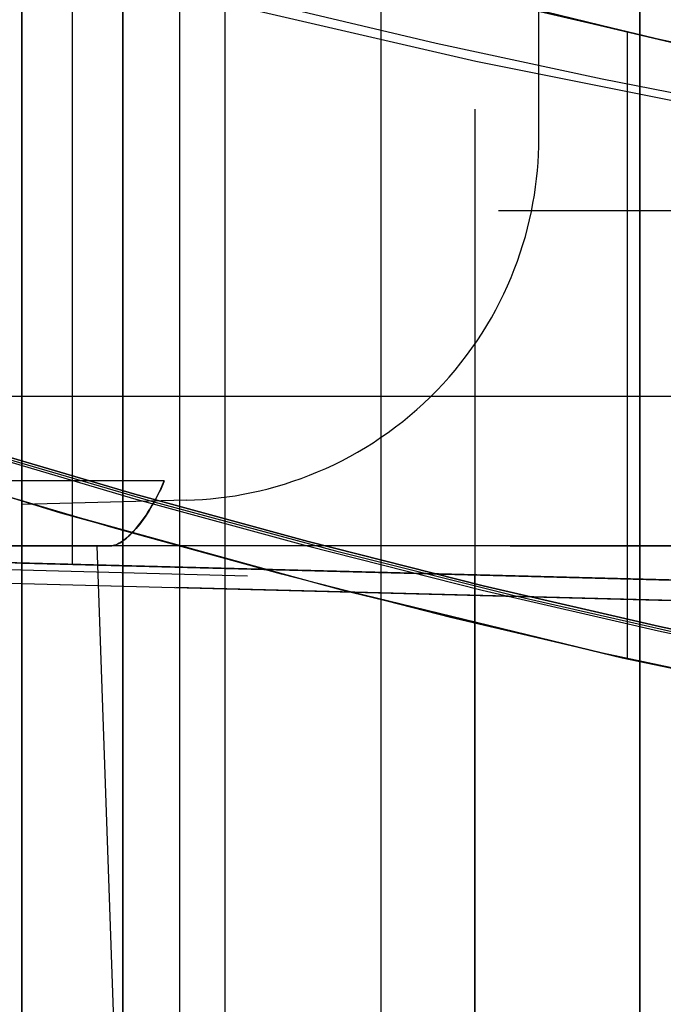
# Model space of a CAD drawing. Header units: millimetres. Extents: x -15 to 7, y 1 to 148.
# Tile 34 of 256: x -5.35 to -4.1, y 8.34 to 10.25. Entities that reach past the tile are written whole.
import ezdxf

# ---------------------------------------------------------------- set-up
doc = ezdxf.new("R2010")
doc.units = ezdxf.units.MM
doc.header["$MEASUREMENT"] = 0
doc.layers.add('Default', color=7, linetype='Continuous', true_color=0x000000)

msp = doc.modelspace()

# ---------------------------------------------------------------- linework, layer by layer
at = {"layer": 'Default', "color": 254, "true_color": 0xcad1ee}
for points in [[(-5.1497, 6.6918), (-5.1497, 71.2156)], [(-4.1497, 6.9472), (-4.1497, 69.7106)], [(-5.1497, 69.6998), (-5.1497, 6.9734)], [(-4.6497, 6.9603), (-4.6497, 69.7052)], [(-4.1497, 7.2489), (-4.1497, 69.3953)], [(-4.1497, 69.08), (-4.1497, 8.1651)], [(-5.345, 9.1977), (-5.345, 68.0382)], [(-5.2473, 9.1952), (-5.2473, 68.0393)], [(-5.1497, 9.1926), (-5.1497, 68.0403)], [(-1.5, 9.823), (-2.0281, 9.8689), (-2.5552, 9.931), (-3.0807, 10.0092), (-3.6038, 10.1035), (-4.1238, 10.2137), (-4.6399, 10.3397), (-5.1515, 10.4813), (-5.6578, 10.6383)], [(-5.6578, 10.6383), (-5.346, 10.5396), (-5.032, 10.4468), (-4.716, 10.3597), (-4.3982, 10.2786), (-4.0786, 10.2035), (-3.7575, 10.1343), (-3.435, 10.0713), (-3.1113, 10.0143), (-2.7866, 9.9634), (-2.4611, 9.9187), (-2.1349, 9.8802), (-1.8082, 9.8478), (-1.4812, 9.8217), (-1.154, 9.8017), (-0.8269, 9.7879), (-0.5, 9.7803)], [(-5.6578, 10.6383), (-5.1346, 10.4764), (-4.6109, 10.3322), (-4.0874, 10.2055), (-3.5649, 10.0959), (-3.0442, 10.0032), (-2.526, 9.9271), (-2.0111, 9.8672), (-1.5, 9.823)], [(-5.6578, 10.6383), (-5.3315, 10.5352), (-5.0048, 10.439), (-4.678, 10.3497), (-4.3512, 10.2672), (-4.0247, 10.1914), (-3.6986, 10.1223), (-3.3731, 10.0599), (-3.0484, 10.0039), (-2.7247, 9.9544), (-2.4022, 9.9113), (-2.081, 9.8744), (-1.7612, 9.8437), (-1.4431, 9.819), (-1.1268, 9.8003), (-0.8124, 9.7875), (-0.5, 9.7803)], [(-5.345, 9.1845), (-5.345, 10.5393)], [(-5.345, 10.5393), (-5.345, 9.1583)], [(-4.345, 10.019), (-4.345, 10.3784)], [(-4.1736, 9.0124), (-4.1736, 10.2252)], [(-4.4686, 10.0763), (-4.4686, 6.7747)], [(-5.0267, 9.3192), (-5.0113, 9.3198), (-4.9958, 9.3207), (-4.9801, 9.322), (-4.9644, 9.3237), (-4.9486, 9.3257), (-4.9327, 9.3281), (-4.9168, 9.3308), (-4.9008, 9.334), (-4.8848, 9.3376), (-4.8688, 9.3415), (-4.8528, 9.3459), (-4.8368, 9.3507), (-4.8208, 9.3559), (-4.8048, 9.3615), (-4.7889, 9.3675), (-4.7731, 9.374), (-4.7573, 9.3808), (-4.7417, 9.3881), (-4.7262, 9.3958), (-4.7108, 9.4039), (-4.6956, 9.4125), (-4.6805, 9.4214), (-4.6656, 9.4307), (-4.651, 9.4405), (-4.6365, 9.4506), (-4.6223, 9.4611), (-4.6083, 9.472), (-4.5946, 9.4832), (-4.5811, 9.4948), (-4.5679, 9.5067), (-4.5551, 9.519), (-4.5425, 9.5316), (-4.5303, 9.5446), (-4.5184, 9.5578), (-4.5069, 9.5713), (-4.4957, 9.5851), (-4.4849, 9.5991), (-4.4745, 9.6134), (-4.4645, 9.6279), (-4.4548, 9.6426), (-4.4456, 9.6575), (-4.4367, 9.6726), (-4.4283, 9.6879), (-4.4202, 9.7033), (-4.4126, 9.7188), (-4.4054, 9.7345), (-4.3986, 9.7503), (-4.3923, 9.7661), (-4.3863, 9.782), (-4.3808, 9.798), (-4.3757, 9.814), (-4.371, 9.83), (-4.3667, 9.846), (-4.3628, 9.8621), (-4.3593, 9.8781), (-4.3562, 9.894), (-4.3535, 9.9099), (-4.3512, 9.9258), (-4.3493, 9.9416), (-4.3477, 9.9573), (-4.3465, 9.9729), (-4.3457, 9.9884), (-4.3452, 10.0038), (-4.345, 10.019)], [(-5.7913, 9.5296), (-5.4407, 9.419), (-5.0896, 9.3162), (-4.7385, 9.2211), (-4.3874, 9.1337), (-4.0366, 9.0539), (-3.6864, 8.9816), (-3.3369, 8.9167), (-2.9884, 8.8591), (-2.6411, 8.8087), (-2.2952, 8.7655), (-1.9508, 8.7292), (-1.6082, 8.6999), (-1.2675, 8.6773), (-0.929, 8.6613), (-0.5927, 8.6518), (-0.2588, 8.6487), (0.0751, 8.6518)], [(-5.7913, 9.5296), (-5.4407, 9.419), (-5.0896, 9.3162), (-4.7385, 9.2211), (-4.3874, 9.1337), (-4.0366, 9.0539), (-3.6864, 8.9816), (-3.3369, 8.9167), (-2.9884, 8.8591), (-2.6411, 8.8087), (-2.2952, 8.7655), (-1.9508, 8.7292), (-1.6082, 8.6999), (-1.2675, 8.6773), (-0.929, 8.6613), (-0.5927, 8.6518), (-0.2588, 8.6487), (0.0751, 8.6518)], [(-5.7899, 9.5337), (-5.4598, 9.4294), (-5.1268, 9.3313), (-4.7909, 9.2394), (-4.4525, 9.1539), (-4.1117, 9.0748), (-3.7686, 9.0023), (-3.4236, 8.9365), (-3.0766, 8.8774), (-2.728, 8.8251), (-2.378, 8.7796), (-2.0267, 8.741), (-1.6744, 8.7094), (-1.3212, 8.6848), (-0.9674, 8.6672), (-0.6132, 8.6566), (-0.2588, 8.6531), (0.0956, 8.6566)], [(0.0956, 8.6566), (-0.2588, 8.6531), (-0.6132, 8.6566), (-0.9674, 8.6672), (-1.3212, 8.6848), (-1.6744, 8.7094), (-2.0267, 8.741), (-2.378, 8.7796), (-2.728, 8.8251), (-3.0766, 8.8774), (-3.4236, 8.9365), (-3.7686, 9.0023), (-4.1117, 9.0748), (-4.4525, 9.1539), (-4.7909, 9.2394), (-5.1268, 9.3313), (-5.4598, 9.4294), (-5.7899, 9.5337)], [(-5.7927, 9.5254), (-5.4624, 9.4211), (-5.1291, 9.3229), (-4.7932, 9.2309), (-4.4546, 9.1454), (-4.1136, 9.0663), (-3.7704, 8.9938), (-3.4251, 8.9279), (-3.078, 8.8688), (-2.7292, 8.8164), (-2.379, 8.7709), (-2.0276, 8.7324), (-1.6751, 8.7007), (-1.3218, 8.6761), (-0.9678, 8.6585), (-0.6134, 8.6479), (-0.2588, 8.6443), (0.0958, 8.6479)], [(-5.7927, 9.5254), (-5.4624, 9.4211), (-5.1291, 9.3229), (-4.7932, 9.2309), (-4.4546, 9.1454), (-4.1136, 9.0663), (-3.7704, 8.9938), (-3.4251, 8.9279), (-3.078, 8.8688), (-2.7292, 8.8164), (-2.379, 8.7709), (-2.0276, 8.7324), (-1.6751, 8.7007), (-1.3218, 8.6761), (-0.9678, 8.6585), (-0.6134, 8.6479), (-0.2588, 8.6443), (0.0958, 8.6479)], [(-1.5, 8.6218), (-2.0478, 8.6683), (-2.5946, 8.7318), (-3.1398, 8.8122), (-3.6825, 8.9094), (-4.2219, 9.0233), (-4.7573, 9.1536), (-5.2879, 9.3003), (-5.8131, 9.463)], [(-0.5, 8.5803), (-0.8368, 8.588), (-1.1737, 8.6021), (-1.5107, 8.6225), (-1.8476, 8.6493), (-2.1841, 8.6826), (-2.5202, 8.7222), (-2.8555, 8.7682), (-3.19, 8.8205), (-3.5234, 8.8791), (-3.8556, 8.944), (-4.1863, 9.0152), (-4.5155, 9.0926), (-4.843, 9.1761), (-5.1685, 9.2657), (-5.4919, 9.3614), (-5.8131, 9.463)], [(-5.8131, 9.463), (-5.2703, 9.2951), (-4.7269, 9.1458), (-4.1837, 9.0146), (-3.6417, 8.9015), (-3.1015, 8.806), (-2.5641, 8.7278), (-2.03, 8.6666), (-1.5, 8.6218)], [(-5.0267, 9.3192), (-5.345, 9.3109)], [(-6.345, 9.2107), (-5.345, 9.1845)], [(-5.345, 9.1977), (-5.345, 7.1584)], [(-5.345, 7.1584), (-5.345, 9.1977)], [(-5.345, 9.1977), (-5.345, 7.1584)], [(-5.345, 7.1584), (-5.345, 9.1977)], [(-5.345, 9.1977), (-1.5, 9.0971)], [(-5.345, 9.1977), (-2.5813, 9.1254)], [(-5.345, 9.1977), (-1.5, 9.0971)], [(-5.1497, 9.1926), (-5.1497, 6.6918)], [(-5.345, 7.4513), (-5.345, 9.1845)], [(-4.4686, 9.1748), (-4.4686, 6.7852)], [(-4.4686, 6.7852), (-4.4686, 9.1748)], [(-4.4686, 9.1748), (-4.4686, 6.7852)], [(-4.4686, 6.7852), (-4.4686, 9.1748)], [(-5.345, 9.1583), (-5.345, 7.5078)], [(-5.345, 9.1583), (-1.5, 9.0576)], [(-4.4686, 6.7474), (-4.4686, 9.1353)], [(-5.345, 7.4363), (-5.345, 8.8015)]]:
    msp.add_lwpolyline(points, dxfattribs=at)
at = {"layer": 'Default', "color": 171, "true_color": 0x8080ff}
for points in [[(-4.9524, 70.4573), (-4.9524, 1.062)], [(-5.0397, 3.37), (-5.0397, 27.5187)]]:
    msp.add_lwpolyline(points, dxfattribs=at)
at = {"layer": 'Default', "color": 254, "true_color": 0xcad1ee, "extrusion": (1, 0, 0)}
for points in [[(13.1109, -96.0645), (13.0266, -96.0655), (12.9415, -96.0683), (12.8558, -96.0731), (12.7695, -96.0799), (12.6826, -96.0888), (12.5953, -96.0997), (12.5075, -96.1128), (12.4195, -96.128), (12.3311, -96.1454), (12.2426, -96.1651), (12.154, -96.187), (12.0653, -96.2112), (11.9767, -96.2378), (11.8883, -96.2666), (11.8001, -96.2978), (11.7122, -96.3313), (11.6247, -96.3672), (11.5377, -96.4055), (11.4513, -96.4461), (11.3656, -96.4891), (11.2807, -96.5343), (11.1966, -96.5819), (11.1135, -96.6318), (11.0315, -96.684), (10.9506, -96.7383), (10.871, -96.7949), (10.7927, -96.8536), (10.7158, -96.9144), (10.6404, -96.9773), (10.5665, -97.0421), (10.4944, -97.1089), (10.4239, -97.1775), (10.3553, -97.248), (10.2885, -97.3202), (10.2236, -97.394), (10.1608, -97.4694), (10.1, -97.5463), (10.0413, -97.6246), (9.9847, -97.7043), (9.9303, -97.7851), (9.8782, -97.8672), (9.8283, -97.9503), (9.7807, -98.0343), (9.7354, -98.1192), (9.6925, -98.2049), (9.6519, -98.2913), (9.6136, -98.3783), (9.5777, -98.4658), (9.5442, -98.5537), (9.513, -98.6419), (9.4841, -98.7303), (9.4576, -98.8189), (9.4334, -98.9076), (9.4115, -98.9962), (9.3918, -99.0847), (9.3744, -99.1731), (9.3591, -99.2612), (9.3461, -99.3489), (9.3351, -99.4362), (9.3263, -99.5231), (9.3195, -99.6094), (9.3147, -99.6951), (9.3119, -99.7802), (9.3109, -99.8645), (9.3119, -99.9489), (9.3147, -100.0339), (9.3195, -100.1197), (9.3263, -100.206), (9.3351, -100.2929), (9.3461, -100.3802), (9.3591, -100.4679), (9.3744, -100.556), (9.3918, -100.6443), (9.4115, -100.7329), (9.4334, -100.8215), (9.4576, -100.9101), (9.4841, -100.9987), (9.513, -101.0872), (9.5442, -101.1754), (9.5777, -101.2633), (9.6136, -101.3508), (9.6519, -101.4378), (9.6925, -101.5242), (9.7354, -101.6099), (9.7807, -101.6948), (9.8283, -101.7788), (9.8782, -101.8619), (9.9303, -101.9439), (9.9847, -102.0248), (10.0413, -102.1045), (10.1, -102.1828), (10.1608, -102.2597), (10.2236, -102.3351), (10.2885, -102.4089), (10.3553, -102.4811), (10.4239, -102.5515), (10.4944, -102.6202), (10.5665, -102.687), (10.6404, -102.7518), (10.7158, -102.8147), (10.7927, -102.8755), (10.871, -102.9342), (10.9506, -102.9908), (11.0315, -103.0451), (11.1135, -103.0973), (11.1966, -103.1471), (11.2807, -103.1947), (11.3656, -103.24), (11.4513, -103.283), (11.5377, -103.3236), (11.6247, -103.3618), (11.7122, -103.3977), (11.8001, -103.4313), (11.8883, -103.4625), (11.9767, -103.4913), (12.0653, -103.5179), (12.154, -103.5421), (12.2426, -103.564), (12.3311, -103.5837), (12.4195, -103.6011), (12.5075, -103.6163), (12.5953, -103.6294), (12.6826, -103.6403), (12.7695, -103.6492), (12.8558, -103.656), (12.9415, -103.6608), (13.0266, -103.6636), (13.1109, -103.6645)], [(13.1109, -102.9564), (13.0423, -102.9557), (12.9731, -102.9534), (12.9033, -102.9495), (12.8331, -102.9439), (12.7624, -102.9367), (12.6914, -102.9278), (12.62, -102.9172), (12.5483, -102.9048), (12.4764, -102.8906), (12.4044, -102.8746), (12.3323, -102.8568), (12.2602, -102.8371), (12.1881, -102.8155), (12.1161, -102.792), (12.0443, -102.7667), (11.9728, -102.7394), (11.9016, -102.7101), (11.8308, -102.679), (11.7606, -102.646), (11.6908, -102.611), (11.6217, -102.5742), (11.5533, -102.5355), (11.4857, -102.4949), (11.419, -102.4525), (11.3532, -102.4082), (11.2884, -102.3622), (11.2247, -102.3144), (11.1621, -102.265), (11.1007, -102.2138), (11.0407, -102.161), (10.9819, -102.1067), (10.9246, -102.0508), (10.8687, -101.9935), (10.8144, -101.9348), (10.7616, -101.8747), (10.7105, -101.8134), (10.661, -101.7508), (10.6133, -101.6871), (10.5672, -101.6223), (10.523, -101.5565), (10.4806, -101.4897), (10.44, -101.4221), (10.4013, -101.3537), (10.3644, -101.2846), (10.3295, -101.2149), (10.2964, -101.1446), (10.2653, -101.0738), (10.2361, -101.0027), (10.2088, -100.9311), (10.1834, -100.8594), (10.1599, -100.7874), (10.1384, -100.7153), (10.1187, -100.6432), (10.1008, -100.5711), (10.0848, -100.499), (10.0706, -100.4272), (10.0582, -100.3555), (10.0476, -100.2841), (10.0387, -100.213), (10.0315, -100.1424), (10.026, -100.0721), (10.0221, -100.0024), (10.0198, -99.9332), (10.019, -99.8645), (10.0198, -99.7959), (10.0221, -99.7267), (10.026, -99.657), (10.0315, -99.5867), (10.0387, -99.516), (10.0476, -99.445), (10.0582, -99.3736), (10.0706, -99.3019), (10.0848, -99.2301), (10.1008, -99.158), (10.1187, -99.0859), (10.1384, -99.0138), (10.1599, -98.9417), (10.1834, -98.8697), (10.2088, -98.7979), (10.2361, -98.7264), (10.2653, -98.6552), (10.2964, -98.5845), (10.3295, -98.5142), (10.3644, -98.4444), (10.4013, -98.3754), (10.44, -98.307), (10.4806, -98.2394), (10.523, -98.1726), (10.5672, -98.1068), (10.6133, -98.042), (10.661, -97.9783), (10.7105, -97.9157), (10.7616, -97.8544), (10.8144, -97.7943), (10.8687, -97.7356), (10.9246, -97.6782), (10.9819, -97.6224), (11.0407, -97.568), (11.1007, -97.5153), (11.1621, -97.4641), (11.2247, -97.4147), (11.2884, -97.3669), (11.3532, -97.3209), (11.419, -97.2766), (11.4857, -97.2342), (11.5533, -97.1936), (11.6217, -97.1549), (11.6908, -97.1181), (11.7606, -97.0831), (11.8308, -97.0501), (11.9016, -97.0189), (11.9728, -96.9897), (12.0443, -96.9624), (12.1161, -96.9371), (12.1881, -96.9136), (12.2602, -96.892), (12.3323, -96.8723), (12.4044, -96.8544), (12.4764, -96.8384), (12.5483, -96.8243), (12.62, -96.8119), (12.6914, -96.8012), (12.7624, -96.7923), (12.8331, -96.7851), (12.9033, -96.7796), (12.9731, -96.7757), (13.0423, -96.7734), (13.1109, -96.7726)], [(12.1558, -33.5946), (9.1845, -31.5625)], [(12.141, -91.9055), (9.1977, -93.9185)], [(8.8015, -31.3322), (12.141, -33.6163)], [(9.1977, -93.9185), (9.1977, -95.7636)], [(9.1977, -96.4552), (9.1977, -99.2488)], [(9.1977, -99.9405), (9.1977, -105.1304)], [(9.1926, -104.2118), (9.1926, -105.1355)], [(9.1845, -31.5625), (9.1845, -20.9334)], [(9.1583, -20.9072), (9.1583, -23.1419)]]:
    msp.add_lwpolyline(points, dxfattribs=at)
at = {"layer": 'Default', "color": 254, "true_color": 0xcad1ee, "extrusion": (1, 1.15695e-16, 1.18292e-16)}
msp.add_lwpolyline([(13.1109, -103.6604), (13.0267, -103.6594), (12.9417, -103.6566), (12.8561, -103.6518), (12.7698, -103.645), (12.6831, -103.6362), (12.5958, -103.6253), (12.5082, -103.6122), (12.4202, -103.597), (12.332, -103.5796), (12.2435, -103.5599), (12.155, -103.538), (12.0665, -103.5139), (11.978, -103.4874), (11.8896, -103.4585), (11.8015, -103.4274), (11.7137, -103.3939), (11.6263, -103.358), (11.5394, -103.3198), (11.4531, -103.2792), (11.3675, -103.2363), (11.2827, -103.1911), (11.1987, -103.1435), (11.1157, -103.0937), (11.0338, -103.0416), (10.953, -102.9873), (10.8735, -102.9308), (10.7952, -102.8722), (10.7184, -102.8114), (10.6431, -102.7487), (10.5693, -102.6839), (10.4972, -102.6172), (10.4269, -102.5486), (10.3583, -102.4782), (10.2916, -102.4061), (10.2268, -102.3324), (10.164, -102.257), (10.1033, -102.1802), (10.0446, -102.102), (9.9881, -102.0224), (9.9338, -101.9417), (9.8817, -101.8597), (9.8319, -101.7767), (9.7844, -101.6928), (9.7391, -101.6079), (9.6962, -101.5223), (9.6557, -101.436), (9.6175, -101.3492), (9.5816, -101.2618), (9.5481, -101.174), (9.5169, -101.0858), (9.4881, -100.9975), (9.4616, -100.909), (9.4374, -100.8204), (9.4155, -100.7319), (9.3959, -100.6435), (9.3785, -100.5552), (9.3632, -100.4673), (9.3502, -100.3796), (9.3393, -100.2924), (9.3304, -100.2056), (9.3236, -100.1194), (9.3189, -100.0338), (9.316, -99.9488), (9.3151, -99.8645), (9.316, -99.7803), (9.3189, -99.6953), (9.3236, -99.6097), (9.3304, -99.5235), (9.3393, -99.4367), (9.3502, -99.3495), (9.3632, -99.2618), (9.3785, -99.1738), (9.3959, -99.0856), (9.4155, -98.9972), (9.4374, -98.9086), (9.4616, -98.8201), (9.4881, -98.7316), (9.5169, -98.6432), (9.5481, -98.5551), (9.5816, -98.4673), (9.6175, -98.3799), (9.6557, -98.293), (9.6962, -98.2067), (9.7391, -98.1211), (9.7844, -98.0363), (9.8319, -97.9524), (9.8817, -97.8694), (9.9338, -97.7874), (9.9881, -97.7066), (10.0446, -97.6271), (10.1033, -97.5489), (10.164, -97.472), (10.2268, -97.3967), (10.2916, -97.323), (10.3583, -97.2509), (10.4269, -97.1805), (10.4972, -97.1119), (10.5693, -97.0452), (10.6431, -96.9804), (10.7184, -96.9176), (10.7952, -96.8569), (10.8735, -96.7983), (10.953, -96.7418), (11.0338, -96.6874), (11.1157, -96.6354), (11.1987, -96.5855), (11.2827, -96.538), (11.3675, -96.4928), (11.4531, -96.4499), (11.5394, -96.4093), (11.6263, -96.3711), (11.7137, -96.3352), (11.8015, -96.3017), (11.8896, -96.2706), (11.978, -96.2417), (12.0665, -96.2152), (12.155, -96.191), (12.2435, -96.1691), (12.332, -96.1495), (12.4202, -96.1321), (12.5082, -96.1169), (12.5958, -96.1038), (12.6831, -96.0929), (12.7698, -96.0841), (12.8561, -96.0773), (12.9417, -96.0725), (13.0267, -96.0696), (13.1109, -96.0687)], dxfattribs=at)
at = {"layer": 'Default', "color": 254, "true_color": 0xcad1ee, "extrusion": (1, 1.21052e-16, 1.15793e-16)}
msp.add_lwpolyline([(13.1109, -96.0729), (13.0268, -96.0738), (12.9419, -96.0766), (12.8563, -96.0814), (12.7702, -96.0882), (12.6835, -96.097), (12.5964, -96.1079), (12.5089, -96.121), (12.421, -96.1362), (12.3328, -96.1536), (12.2445, -96.1732), (12.1561, -96.1951), (12.0676, -96.2192), (11.9792, -96.2457), (11.891, -96.2745), (11.8029, -96.3056), (11.7152, -96.3391), (11.6279, -96.3749), (11.5411, -96.4131), (11.4549, -96.4536), (11.3694, -96.4965), (11.2847, -96.5417), (11.2008, -96.5891), (11.1179, -96.6389), (11.0361, -96.6909), (10.9554, -96.7452), (10.8759, -96.8016), (10.7978, -96.8602), (10.721, -96.9209), (10.6458, -96.9836), (10.5721, -97.0483), (10.5001, -97.1149), (10.4298, -97.1834), (10.3613, -97.2537), (10.2947, -97.3257), (10.23, -97.3994), (10.1672, -97.4747), (10.1066, -97.5514), (10.048, -97.6295), (9.9916, -97.709), (9.9373, -97.7897), (9.8853, -97.8716), (9.8355, -97.9545), (9.788, -98.0383), (9.7428, -98.1231), (9.7, -98.2086), (9.6595, -98.2948), (9.6213, -98.3816), (9.5855, -98.4689), (9.552, -98.5566), (9.5209, -98.6446), (9.4921, -98.7328), (9.4656, -98.8212), (9.4414, -98.9097), (9.4196, -98.9981), (9.3999, -99.0865), (9.3826, -99.1746), (9.3674, -99.2625), (9.3543, -99.35), (9.3434, -99.4372), (9.3346, -99.5238), (9.3278, -99.61), (9.323, -99.6955), (9.3202, -99.7804), (9.3192, -99.8645), (9.3202, -99.9487), (9.323, -100.0336), (9.3278, -100.1191), (9.3346, -100.2052), (9.3434, -100.2919), (9.3543, -100.3791), (9.3674, -100.4666), (9.3826, -100.5545), (9.3999, -100.6426), (9.4196, -100.731), (9.4414, -100.8194), (9.4656, -100.9079), (9.4921, -100.9963), (9.5209, -101.0845), (9.552, -101.1725), (9.5855, -101.2602), (9.6213, -101.3475), (9.6595, -101.4343), (9.7, -101.5205), (9.7428, -101.606), (9.788, -101.6908), (9.8355, -101.7746), (9.8853, -101.8575), (9.9373, -101.9394), (9.9916, -102.0201), (10.048, -102.0995), (10.1066, -102.1777), (10.1672, -102.2544), (10.23, -102.3297), (10.2947, -102.4033), (10.3613, -102.4754), (10.4298, -102.5457), (10.5001, -102.6142), (10.5721, -102.6808), (10.6458, -102.7455), (10.721, -102.8082), (10.7978, -102.8689), (10.8759, -102.9275), (10.9554, -102.9839), (11.0361, -103.0381), (11.1179, -103.0902), (11.2008, -103.1399), (11.2847, -103.1874), (11.3694, -103.2326), (11.4549, -103.2755), (11.5411, -103.316), (11.6279, -103.3542), (11.7152, -103.39), (11.8029, -103.4235), (11.891, -103.4546), (11.9792, -103.4834), (12.0676, -103.5098), (12.1561, -103.534), (12.2445, -103.5559), (12.3328, -103.5755), (12.421, -103.5929), (12.5089, -103.6081), (12.5964, -103.6211), (12.6835, -103.632), (12.7702, -103.6409), (12.8563, -103.6477), (12.9419, -103.6524), (13.0268, -103.6553), (13.1109, -103.6562)], dxfattribs=at)
at = {"layer": 'Default', "color": 254, "true_color": 0xcad1ee, "extrusion": (-0.026177, 7.14523e-14, 0.999657)}
msp.add_lwpolyline([(-9.7803, -0.9652), (-9.7879, -1.2923), (-9.8017, -1.6195), (-9.8217, -1.9468), (-9.8478, -2.2739), (-9.8802, -2.6007), (-9.9187, -2.927), (-9.9634, -3.2527), (-10.0143, -3.5775), (-10.0713, -3.9012), (-10.1343, -4.2238), (-10.2035, -4.545), (-10.2786, -4.8647), (-10.3597, -5.1827), (-10.4468, -5.4988), (-10.5396, -5.8129), (-10.6383, -6.1248)], dxfattribs=at)
at = {"layer": 'Default', "color": 254, "true_color": 0xcad1ee, "extrusion": (-0.026177, 5.82488e-14, 0.999657)}
msp.add_lwpolyline([(-10.5393, -5.8905), (-10.4028, -5.4205), (-10.2794, -4.9463), (-10.1693, -4.4685), (-10.0727, -3.9875), (-9.9897, -3.504), (-9.9204, -3.0186), (-9.8648, -2.5318), (-9.823, -2.0441)], dxfattribs=at)
at = {"layer": 'Default', "color": 254, "true_color": 0xcad1ee, "extrusion": (0.026177, 0.564331, 0.825134)}
msp.add_lwpolyline([(5.7471, -24.751), (5.7489, -24.8211), (5.7489, -24.8922), (5.7471, -24.9642), (5.7434, -25.0368), (5.7377, -25.1098), (5.7299, -25.183), (5.7199, -25.2561), (5.7078, -25.3289), (5.6936, -25.4009), (5.6771, -25.4721), (5.6585, -25.542), (5.6483, -25.5763), (5.6377, -25.6103), (5.6265, -25.6438), (5.6148, -25.6768), (5.6025, -25.7093), (5.5898, -25.7412), (5.5766, -25.7725), (5.5629, -25.8032), (5.5487, -25.8333), (5.534, -25.8626), (5.5189, -25.8913), (5.5034, -25.9192), (5.4875, -25.9463), (5.4712, -25.9726), (5.4545, -25.9981), (5.4374, -26.0228), (5.42, -26.0466), (5.4023, -26.0695), (5.3842, -26.0915), (5.3659, -26.1127), (5.3473, -26.1329), (5.3284, -26.1522), (5.3094, -26.1705), (5.2901, -26.188), (5.2706, -26.2044), (5.251, -26.2199), (5.2313, -26.2345), (5.2213, -26.2414), (5.2114, -26.2481), (5.2014, -26.2546), (5.1914, -26.2608), (5.1814, -26.2668), (5.1713, -26.2725), (5.1612, -26.2781), (5.1512, -26.2833), (5.1411, -26.2884), (5.131, -26.2932), (5.1209, -26.2978), (5.1108, -26.3022), (5.1007, -26.3063), (5.0906, -26.3102), (5.0805, -26.3139), (5.0704, -26.3174), (5.0603, -26.3206), (5.0502, -26.3236), (5.0401, -26.3264), (5.0301, -26.329), (5.02, -26.3314), (5.01, -26.3336), (5, -26.3355), (4.99, -26.3373), (4.98, -26.3388), (4.9701, -26.3402), (4.9602, -26.3413), (4.9503, -26.3422), (4.9405, -26.343), (4.9307, -26.3435)], dxfattribs=at)
at = {"layer": 'Default', "color": 254, "true_color": 0xcad1ee, "extrusion": (0.008092, 0.999967, -0.000211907)}
msp.add_lwpolyline([(4.55, -32.2298), (1.5813, -32.3075)], dxfattribs=at)
at = {"layer": 'Default', "color": 1, "true_color": 0xff0000, "extrusion": (1.81797e-13, 0.580806, 0.814042)}
msp.add_lwpolyline([(4.4231, -26.6307), (4.4349, -26.6306), (4.4468, -26.6301), (4.4586, -26.6293), (4.4705, -26.6282), (4.4824, -26.6267), (4.4943, -26.625), (4.5062, -26.6229), (4.5182, -26.6204), (4.5301, -26.6177), (4.542, -26.6145), (4.5539, -26.6111), (4.5658, -26.6073), (4.5777, -26.6032), (4.5896, -26.5987), (4.6015, -26.5939), (4.6133, -26.5887), (4.6251, -26.5832), (4.6369, -26.5774), (4.6486, -26.5712), (4.6602, -26.5646), (4.6719, -26.5578), (4.6834, -26.5505), (4.6949, -26.543), (4.7064, -26.5351), (4.7177, -26.5268), (4.7291, -26.5183), (4.7403, -26.5094), (4.7514, -26.5002), (4.7625, -26.4906), (4.7735, -26.4807), (4.7843, -26.4705), (4.7951, -26.46), (4.8058, -26.4492), (4.8164, -26.4381), (4.8268, -26.4266), (4.8372, -26.4149), (4.8474, -26.4028), (4.8575, -26.3905), (4.8774, -26.365), (4.8968, -26.3384), (4.9155, -26.3108), (4.9338, -26.2821), (4.9514, -26.2525), (4.9685, -26.222), (4.9849, -26.1907), (5.0006, -26.1585), (5.0157, -26.1257), (5.0302, -26.0921), (5.044, -26.058), (5.0571, -26.0233), (5.0695, -25.9881)], dxfattribs=at)
at = {"layer": 'Default', "color": 1, "true_color": 0xff0000}
for points in [[(-4.4231, 9.88), (3.9231, 9.88)], [(-5.4379, 9.5206), (5.0357, 9.5206)], [(-5.0695, 9.3568), (-5.6378, 9.3568)], [(-5.6378, 9.2311), (-5.1734, 9.2311)], [(-5.6378, 9.2311), (-5.2, 9.2311)], [(-5.6378, 9.2311), (-5.1734, 9.2311)], [(5.0357, 9.2311), (-5.4379, 9.2311)], [(-5.2, 9.2311), (-5.0785, 5.7526)], [(-4.4005, 9.2311), (3.9005, 9.2311)]]:
    msp.add_lwpolyline(points, dxfattribs=at)
at = {"layer": 'Default', "color": 1, "true_color": 0xff0000, "extrusion": (0.999392, 0.034857, -0.001217)}
for points in [[(5.8982, -31.8646), (10.0282, -32.0088)], [(9.4067, -31.1876), (5.9261, -31.0661)]]:
    msp.add_lwpolyline(points, dxfattribs=at)
at = {"layer": 'Default', "color": 254, "true_color": 0xcad1ee, "extrusion": (0, 1, 0)}
for points in [[(1.5, -20.8066), (5.345, -20.9072)], [(4.4686, -32.2319), (1.5, -32.3097)]]:
    msp.add_lwpolyline(points, dxfattribs=at)
at = {"layer": 'Default', "color": 254, "true_color": 0xcad1ee, "extrusion": (0.014774, 0.999891, 0.000319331)}
msp.add_lwpolyline([(0.637, -90.6842), (7.2037, -90.8261)], dxfattribs=at)
at = {"layer": 'Default', "color": 254, "true_color": 0xcad1ee, "extrusion": (0.014774, 0.999891, -0.000319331)}
msp.add_lwpolyline([(0.6367, -34.824), (7.2034, -34.6821)], dxfattribs=at)
at = {"layer": 'Default', "color": 1, "true_color": 0xff0000, "extrusion": (-3.89665e-13, 1, -9.40703e-14)}
msp.add_lwpolyline([(5.1734, -31.3863), (5.1796, -31.3613), (5.185, -31.336), (5.1896, -31.3105), (5.1933, -31.2849), (5.1962, -31.2591), (5.1983, -31.2333), (5.1996, -31.2075), (5.2, -31.1816)], dxfattribs=at)
at = {"layer": 'Default', "color": 1, "true_color": 0xff0000, "extrusion": (1, 0, 0)}
msp.add_lwpolyline([(9.2311, -31.1816), (9.2311, -27.8044)], dxfattribs=at)
at = {"layer": 'Default', "color": 1, "true_color": 0xff0000, "extrusion": (-8.23549e-15, 1, -2.87351e-15)}
msp.add_lwpolyline([(5.2, -27.8044), (5.1998, -27.7866), (5.1992, -27.7687), (5.1982, -27.7507), (5.1968, -27.7325), (5.1949, -27.7142), (5.1926, -27.6958), (5.1899, -27.6774), (5.1867, -27.6588), (5.183, -27.6403), (5.1788, -27.6216), (5.1742, -27.603), (5.1691, -27.5843), (5.1636, -27.5657), (5.1575, -27.5471), (5.1509, -27.5285), (5.1439, -27.51), (5.1363, -27.4916), (5.1283, -27.4733), (5.1197, -27.4551), (5.1107, -27.4371), (5.1012, -27.4192), (5.0912, -27.4015), (5.0807, -27.3841), (5.0697, -27.3668), (5.0583, -27.3498), (5.0464, -27.333), (5.034, -27.3166), (5.0212, -27.3004), (5.008, -27.2845), (4.9944, -27.269), (4.9803, -27.2538), (4.9659, -27.239), (4.9511, -27.2245), (4.9359, -27.2105), (4.9204, -27.1969), (4.9045, -27.1836), (4.8883, -27.1709), (4.8718, -27.1585), (4.8551, -27.1466), (4.8381, -27.1352), (4.8208, -27.1242), (4.8033, -27.1137), (4.7857, -27.1037), (4.7678, -27.0942), (4.7498, -27.0851), (4.7316, -27.0766), (4.7133, -27.0686), (4.6949, -27.061), (4.6764, -27.0539), (4.6578, -27.0474), (4.6392, -27.0413), (4.6206, -27.0357), (4.6019, -27.0306), (4.5833, -27.026), (4.5646, -27.0219), (4.546, -27.0182), (4.5275, -27.015), (4.509, -27.0123), (4.4906, -27.01), (4.4724, -27.0081), (4.4542, -27.0067), (4.4362, -27.0057), (4.4182, -27.0051), (4.4005, -27.0049)], dxfattribs=at)
at = {"layer": 'Default', "color": 1, "true_color": 0xff0000, "extrusion": (0.999392, 0.034857, 0.001217)}
for points in [[(5.9261, -27.9199), (9.4067, -27.7984)], [(9.3789, -26.9999), (5.8982, -27.1214)]]:
    msp.add_lwpolyline(points, dxfattribs=at)
at = {"layer": 'Default', "color": 254, "true_color": 0xcad1ee, "extrusion": (0.026159, 0.999658, 0.000684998)}
for points in [[(5.5834, -20.9396), (6.5838, -20.9658)], [(1.7375, -94.7923), (4.707, -94.8701)]]:
    msp.add_lwpolyline(points, dxfattribs=at)
at = {"layer": 'Default', "color": 254, "true_color": 0xcad1ee, "extrusion": (0.013804, -0.000361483, 0.999905)}
msp.add_lwpolyline([(-5.9089, 9.1992), (-4.9088, 9.173)], dxfattribs=at)
at = {"layer": 'Default', "color": 254, "true_color": 0xcad1ee, "extrusion": (0.026177, 0.999657, 1.32264e-14)}
msp.add_lwpolyline([(4.7072, -98.3491), (4.7269, -98.3499), (4.7468, -98.3511), (4.7667, -98.3527), (4.7869, -98.3548), (4.8071, -98.3573), (4.8274, -98.3604), (4.8478, -98.3639), (4.8683, -98.368), (4.8888, -98.3725), (4.9093, -98.3776), (4.9299, -98.3832), (4.9504, -98.3893), (4.9709, -98.3959), (4.9914, -98.403), (5.0118, -98.4107), (5.0321, -98.419), (5.0523, -98.4277), (5.0723, -98.437), (5.0923, -98.4469), (5.112, -98.4573), (5.1316, -98.4681), (5.1509, -98.4796), (5.1701, -98.4915), (5.1889, -98.504), (5.2075, -98.5169), (5.2258, -98.5304), (5.2438, -98.5443), (5.2615, -98.5587), (5.2788, -98.5736), (5.2958, -98.5889), (5.3124, -98.6047), (5.3285, -98.6208), (5.3443, -98.6374), (5.3596, -98.6544), (5.3745, -98.6717), (5.3889, -98.6894), (5.4028, -98.7075), (5.4163, -98.7258), (5.4293, -98.7445), (5.4417, -98.7634), (5.4537, -98.7826), (5.4651, -98.802), (5.476, -98.8216), (5.4864, -98.8415), (5.4963, -98.8615), (5.5056, -98.8817), (5.5144, -98.902), (5.5226, -98.9224), (5.5303, -98.9429), (5.5375, -98.9635), (5.5441, -98.9841), (5.5502, -99.0048), (5.5558, -99.0254), (5.5608, -99.0461), (5.5653, -99.0668), (5.5693, -99.0874), (5.5728, -99.1079), (5.5758, -99.1284), (5.5784, -99.1488), (5.5804, -99.1691), (5.582, -99.1892), (5.5831, -99.2093), (5.5837, -99.2291), (5.5839, -99.2488)], dxfattribs=at)
at = {"layer": 'Default', "color": 254, "true_color": 0xcad1ee, "extrusion": (0.026177, 0.999657, 1.85148e-14)}
msp.add_lwpolyline([(5.5839, -96.4552), (5.5837, -96.4749), (5.5831, -96.4948), (5.582, -96.5148), (5.5804, -96.535), (5.5784, -96.5553), (5.5758, -96.5756), (5.5728, -96.5961), (5.5693, -96.6167), (5.5653, -96.6373), (5.5608, -96.6579), (5.5558, -96.6786), (5.5502, -96.6993), (5.5441, -96.72), (5.5375, -96.7406), (5.5303, -96.7612), (5.5226, -96.7817), (5.5144, -96.8021), (5.5056, -96.8224), (5.4963, -96.8426), (5.4864, -96.8626), (5.476, -96.8824), (5.4651, -96.9021), (5.4537, -96.9215), (5.4417, -96.9407), (5.4293, -96.9596), (5.4163, -96.9783), (5.4028, -96.9966), (5.3889, -97.0146), (5.3745, -97.0323), (5.3596, -97.0497), (5.3443, -97.0667), (5.3285, -97.0832), (5.3124, -97.0994), (5.2958, -97.1152), (5.2788, -97.1305), (5.2615, -97.1454), (5.2438, -97.1598), (5.2258, -97.1737), (5.2075, -97.1871), (5.1889, -97.2001), (5.1701, -97.2126), (5.1509, -97.2245), (5.1316, -97.2359), (5.112, -97.2468), (5.0923, -97.2572), (5.0723, -97.267), (5.0523, -97.2763), (5.0321, -97.2851), (5.0118, -97.2933), (4.9914, -97.301), (4.9709, -97.3082), (4.9504, -97.3148), (4.9299, -97.3209), (4.9093, -97.3265), (4.8888, -97.3315), (4.8683, -97.3361), (4.8478, -97.3401), (4.8274, -97.3437), (4.8071, -97.3467), (4.7869, -97.3493), (4.7667, -97.3514), (4.7468, -97.353), (4.7269, -97.3542), (4.7072, -97.3549)], dxfattribs=at)
at = {"layer": 'Default', "color": 254, "true_color": 0xcad1ee, "extrusion": (0.026177, 0.999657, -1.14095e-15)}
msp.add_lwpolyline([(4.7072, -94.8639), (4.7269, -94.8646), (4.7468, -94.8658), (4.7667, -94.8674), (4.7869, -94.8695), (4.8071, -94.8721), (4.8274, -94.8751), (4.8478, -94.8787), (4.8683, -94.8827), (4.8888, -94.8872), (4.9093, -94.8923), (4.9299, -94.8979), (4.9504, -94.904), (4.9709, -94.9106), (4.9914, -94.9178), (5.0118, -94.9255), (5.0321, -94.9337), (5.0523, -94.9425), (5.0723, -94.9518), (5.0923, -94.9616), (5.112, -94.972), (5.1316, -94.9829), (5.1509, -94.9943), (5.1701, -95.0062), (5.1889, -95.0187), (5.2075, -95.0316), (5.2258, -95.0451), (5.2438, -95.059), (5.2615, -95.0734), (5.2788, -95.0883), (5.2958, -95.1036), (5.3124, -95.1194), (5.3285, -95.1356), (5.3443, -95.1521), (5.3596, -95.1691), (5.3745, -95.1865), (5.3889, -95.2042), (5.4028, -95.2222), (5.4163, -95.2405), (5.4293, -95.2592), (5.4417, -95.2781), (5.4537, -95.2973), (5.4651, -95.3167), (5.476, -95.3364), (5.4864, -95.3562), (5.4963, -95.3762), (5.5056, -95.3964), (5.5144, -95.4167), (5.5226, -95.4371), (5.5303, -95.4576), (5.5375, -95.4782), (5.5441, -95.4988), (5.5502, -95.5195), (5.5558, -95.5402), (5.5608, -95.5609), (5.5653, -95.5815), (5.5693, -95.6021), (5.5728, -95.6227), (5.5758, -95.6431), (5.5784, -95.6635), (5.5804, -95.6838), (5.582, -95.704), (5.5831, -95.724), (5.5837, -95.7439), (5.5839, -95.7636)], dxfattribs=at)
at = {"layer": 'Default', "color": 254, "true_color": 0xcad1ee, "extrusion": (-0.013804, 0.000361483, 0.999905)}
msp.add_lwpolyline([(-6.641, 9.2317), (-2.7956, 9.131)], dxfattribs=at)
at = {"layer": 'Default', "color": 254, "true_color": 0xcad1ee, "extrusion": (0.026159, -0.000684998, 0.999658)}
for points in [[(9.0547, 2.831), (9.0547, 2.6355)], [(9.0547, 2.0668), (9.0547, -0.9038)]]:
    msp.add_lwpolyline(points, dxfattribs=at)
at = {"layer": 'Default', "color": 254, "true_color": 0xcad1ee, "extrusion": (0.026177, 0.999657, -1.08688e-15)}
msp.add_lwpolyline([(5.5839, -99.9405), (5.5837, -99.9602), (5.5831, -99.9801), (5.582, -100.0001), (5.5804, -100.0203), (5.5784, -100.0405), (5.5758, -100.0609), (5.5728, -100.0814), (5.5693, -100.1019), (5.5653, -100.1226), (5.5608, -100.1432), (5.5558, -100.1639), (5.5502, -100.1846), (5.5441, -100.2052), (5.5375, -100.2259), (5.5303, -100.2464), (5.5226, -100.267), (5.5144, -100.2874), (5.5056, -100.3077), (5.4963, -100.3278), (5.4864, -100.3479), (5.476, -100.3677), (5.4651, -100.3873), (5.4537, -100.4068), (5.4417, -100.4259), (5.4293, -100.4449), (5.4163, -100.4635), (5.4028, -100.4819), (5.3889, -100.4999), (5.3745, -100.5176), (5.3596, -100.5349), (5.3443, -100.5519), (5.3285, -100.5685), (5.3124, -100.5847), (5.2958, -100.6004), (5.2788, -100.6158), (5.2615, -100.6306), (5.2438, -100.645), (5.2258, -100.659), (5.2075, -100.6724), (5.1889, -100.6854), (5.1701, -100.6978), (5.1509, -100.7098), (5.1316, -100.7212), (5.112, -100.7321), (5.0923, -100.7424), (5.0723, -100.7523), (5.0523, -100.7616), (5.0321, -100.7704), (5.0118, -100.7786), (4.9914, -100.7863), (4.9709, -100.7934), (4.9504, -100.8001), (4.9299, -100.8062), (4.9093, -100.8118), (4.8888, -100.8168), (4.8683, -100.8214), (4.8478, -100.8254), (4.8274, -100.8289), (4.8071, -100.832), (4.7869, -100.8346), (4.7667, -100.8366), (4.7468, -100.8383), (4.7269, -100.8394), (4.7072, -100.8402)], dxfattribs=at)
at = {"layer": 'Default', "color": 254, "true_color": 0xcad1ee, "extrusion": (-0.026159, 0.000684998, 0.999658)}
for points in [[(-9.0547, -4.4615), (-9.0547, -8.1137)], [(-9.0547, -4.3086), (-9.0547, -7.2792)], [(-9.0152, -6.1281), (-9.0152, -2.2805)], [(-9.0152, -2.316), (-9.0152, -5.2866)]]:
    msp.add_lwpolyline(points, dxfattribs=at)
at = {"layer": 'Default', "color": 254, "true_color": 0xcad1ee, "extrusion": (0.026159, 0.999658, -0.000684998)}
msp.add_lwpolyline([(4.707, -97.3487), (1.7375, -97.4264)], dxfattribs=at)
at = {"layer": 'Default', "color": 254, "true_color": 0xcad1ee, "extrusion": (0.026177, 0.999657, -9.51695e-16)}
msp.add_lwpolyline([(4.7062, -22.2422), (4.7259, -22.2429), (4.7457, -22.2441), (4.7657, -22.2457), (4.7858, -22.2478), (4.8061, -22.2504), (4.8264, -22.2534), (4.8468, -22.257), (4.8672, -22.261), (4.8877, -22.2655), (4.9083, -22.2706), (4.9288, -22.2762), (4.9494, -22.2823), (4.9699, -22.2889), (4.9903, -22.2961), (5.0107, -22.3038), (5.031, -22.312), (5.0512, -22.3208), (5.0713, -22.3301), (5.0912, -22.3399), (5.111, -22.3503), (5.1305, -22.3612), (5.1499, -22.3726), (5.169, -22.3845), (5.1879, -22.397), (5.2065, -22.4099), (5.2248, -22.4234), (5.2428, -22.4373), (5.2605, -22.4517), (5.2778, -22.4666), (5.2948, -22.4819), (5.3113, -22.4977), (5.3275, -22.5139), (5.3432, -22.5304), (5.3586, -22.5474), (5.3734, -22.5647), (5.3879, -22.5824), (5.4018, -22.6005), (5.4153, -22.6188), (5.4282, -22.6375), (5.4407, -22.6564), (5.4527, -22.6756), (5.4641, -22.695), (5.475, -22.7147), (5.4854, -22.7345), (5.4953, -22.7545), (5.5046, -22.7747), (5.5133, -22.795), (5.5216, -22.8154), (5.5293, -22.8359), (5.5364, -22.8565), (5.5431, -22.8771), (5.5492, -22.8978), (5.5547, -22.9185), (5.5598, -22.9391), (5.5643, -22.9598), (5.5683, -22.9804), (5.5718, -23.001), (5.5748, -23.0214), (5.5773, -23.0418), (5.5794, -23.0621), (5.5809, -23.0823), (5.582, -23.1023), (5.5827, -23.1222), (5.5829, -23.1419)], dxfattribs=at)
at = {"layer": 'Default', "color": 254, "true_color": 0xcad1ee, "extrusion": (4.98346e-15, 1, 4.85467e-15)}
msp.add_lwpolyline([(5.345, -31.3322), (5.3448, -31.3518), (5.3441, -31.3716), (5.343, -31.3915), (5.3415, -31.4116), (5.3395, -31.4318), (5.337, -31.4521), (5.334, -31.4725), (5.3305, -31.4929), (5.3266, -31.5135), (5.3221, -31.534), (5.3171, -31.5546), (5.3116, -31.5752), (5.3055, -31.5958), (5.299, -31.6164), (5.2919, -31.6369), (5.2842, -31.6574), (5.276, -31.6778), (5.2673, -31.698), (5.2581, -31.7182), (5.2483, -31.7382), (5.2379, -31.758), (5.2271, -31.7776), (5.2157, -31.797), (5.2038, -31.8162), (5.1914, -31.8351), (5.1785, -31.8538), (5.1651, -31.8721), (5.1512, -31.8902), (5.1368, -31.9079), (5.122, -31.9252), (5.1067, -31.9422), (5.091, -31.9589), (5.0749, -31.9751), (5.0584, -31.9909), (5.0414, -32.0062), (5.0241, -32.0211), (5.0065, -32.0356), (4.9885, -32.0496), (4.9702, -32.0631), (4.9516, -32.0761), (4.9328, -32.0886), (4.9136, -32.1006), (4.8943, -32.1121), (4.8747, -32.123), (4.8549, -32.1335), (4.8349, -32.1434), (4.8148, -32.1527), (4.7946, -32.1616), (4.7743, -32.1699), (4.7538, -32.1776), (4.7333, -32.1848), (4.7127, -32.1915), (4.6921, -32.1976), (4.6715, -32.2033), (4.6509, -32.2084), (4.6303, -32.2129), (4.6098, -32.217), (4.5893, -32.2206), (4.5689, -32.2237), (4.5486, -32.2263), (4.5284, -32.2284), (4.5083, -32.23), (4.4884, -32.2312), (4.4686, -32.2319)], dxfattribs=at)
at = {"layer": 'Default', "color": 1, "true_color": 0xff0000}
for points in [[(-5.1734, 9.2311, -31.3863), (-5.171, 9.2312, -31.3951), (-5.1685, 9.2316, -31.4038), (-5.166, 9.2322, -31.4126), (-5.1634, 9.2331, -31.4212), (-5.1606, 9.2342, -31.4299), (-5.1578, 9.2355, -31.4385), (-5.155, 9.2371, -31.447), (-5.152, 9.239, -31.4555), (-5.149, 9.2411, -31.4639), (-5.1459, 9.2434, -31.4723), (-5.1428, 9.246, -31.4806), (-5.1395, 9.2488, -31.4888), (-5.1363, 9.2519, -31.497), (-5.1329, 9.2552, -31.505), (-5.1296, 9.2587, -31.513), (-5.1261, 9.2625, -31.5209), (-5.1227, 9.2665, -31.5286), (-5.1192, 9.2708, -31.5363), (-5.1156, 9.2753, -31.5438), (-5.1121, 9.2801, -31.5513), (-5.1085, 9.2851, -31.5587), (-5.1049, 9.2904, -31.5659), (-5.1012, 9.2959, -31.573), (-5.0976, 9.3017, -31.58), (-5.094, 9.3077, -31.5869), (-5.0904, 9.3139, -31.5936), (-5.0868, 9.3205, -31.6002), (-5.0833, 9.3272, -31.6066), (-5.0797, 9.3343, -31.6128), (-5.0763, 9.3415, -31.6189), (-5.0729, 9.3491, -31.6248), (-5.0695, 9.3568, -31.6306)], [(-5.0695, 9.3568, -31.6306), (-5.0727, 9.3495, -31.6251), (-5.0759, 9.3423, -31.6195), (-5.0792, 9.3353, -31.6137), (-5.0825, 9.3286, -31.6077), (-5.0859, 9.322, -31.6015), (-5.0893, 9.3157, -31.5952), (-5.0927, 9.3096, -31.5887), (-5.0962, 9.3037, -31.5821), (-5.0997, 9.298, -31.5753), (-5.1032, 9.2925, -31.5683), (-5.1067, 9.2873, -31.5612), (-5.1102, 9.2823, -31.554), (-5.1137, 9.2775, -31.5466), (-5.1172, 9.2729, -31.5391), (-5.1207, 9.2685, -31.5315), (-5.1242, 9.2644, -31.5238), (-5.1277, 9.2605, -31.5159), (-5.1311, 9.2568, -31.508), (-5.1345, 9.2534, -31.4999), (-5.1379, 9.2502, -31.4917), (-5.1412, 9.2472, -31.4834), (-5.1445, 9.2445, -31.475), (-5.1477, 9.242, -31.4665), (-5.1509, 9.2397, -31.4579), (-5.154, 9.2377, -31.4493), (-5.157, 9.236, -31.4405), (-5.1599, 9.2345, -31.4317), (-5.1628, 9.2333, -31.4228), (-5.1656, 9.2323, -31.4138), (-5.1683, 9.2316, -31.4047), (-5.1709, 9.2312, -31.3955), (-5.1734, 9.2311, -31.3863)]]:
    msp.add_polyline3d(points, dxfattribs=at)

doc.saveas('drawing.dxf')
